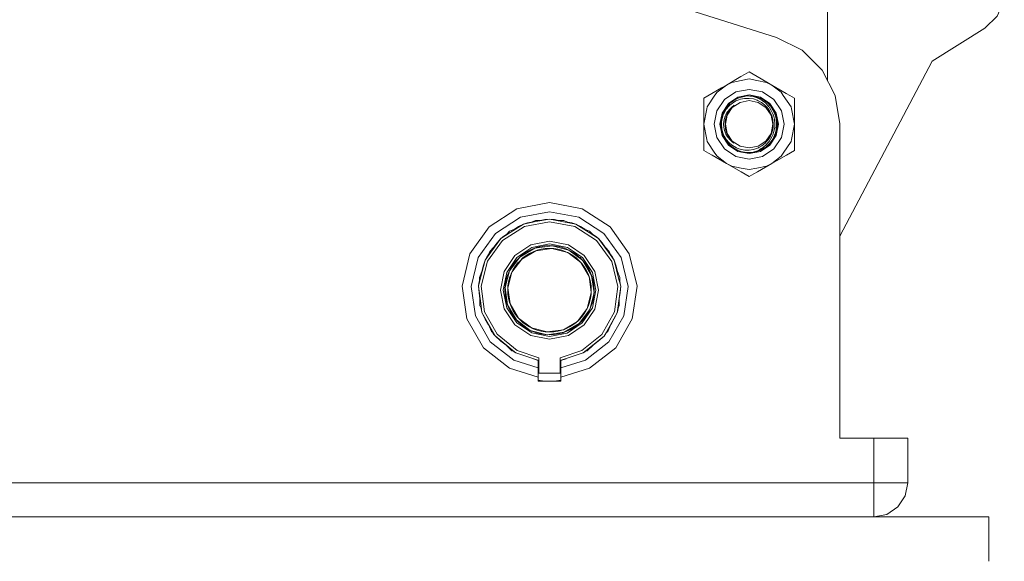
# Model space of a CAD drawing. Header units: millimetres. Extents: x 53056 to 116131, y -669674 to -625124.
# Tile 228 of 256: x 66533 to 66671, y -634500 to -634425. Entities that reach past the tile are written whole.
import ezdxf

# ---------------------------------------------------------------- set-up
doc = ezdxf.new("R2010")
doc.units = ezdxf.units.MM
doc.header["$MEASUREMENT"] = 0
doc.linetypes.add('DGN Style 1', pattern=[536.199087, 0.892178, -535.306909])
doc.linetypes.add('DGN Style 3', pattern=[1249.049455, 892.178182, -356.871273])
doc.layers.add('Side Cradle Tower Platform', color=7, linetype='Continuous', lineweight=0)

# ---------------------------------------------------------------- blocks, each defined once
blk = doc.blocks.new('*U55')
at = {"layer": 'Side Cradle Tower Platform', "color": 7, "linetype": 'DGN Style 3', "lineweight": 0}
blk.add_line((-17948.07, 13062.87), (-17948.07, 12966.3), dxfattribs=at)
at = {"layer": 'Side Cradle Tower Platform', "color": 7, "linetype": 'Continuous', "lineweight": 0}
for p, q in [((-18047.21, 13001.42), (-17955.24, 12972.36)), ((-17933.42, 12969.03), (-17926.06, 12973.66)), ((-17955.24, 12972.36), (-17951.66, 12970.57)), ((-17946.37, 12944.53), (-17933.42, 12969.03)), ((-17959.07, 12967.52), (-17957.93, 12966.87)), ((-17962.92, 12965.29), (-17962.24, 12965.69)), ((-17962.24, 12965.69), (-17960.22, 12966.86)), ((-17955.89, 12965.69), (-17956.64, 12966.06)), ((-17956.57, 12966.08), (-17955.89, 12965.69)), ((-17956.57, 12966.08), (-17956.57, 12966.08)), ((-17953.87, 12964.52), (-17955.89, 12965.69)), ((-17955.89, 12965.69), (-17954.58, 12964.68)), ((-17955.89, 12965.69), (-17953.87, 12964.52)), ((-17964.27, 12964.52), (-17965.42, 12963.86)), ((-17964.27, 12964.52), (-17962.92, 12965.29)), ((-17958.98, 12964.14), (-17959.34, 12964.15)), ((-17961.15, 12963.57), (-17961.15, 12963.57)), ((-17961.15, 12963.57), (-17961.15, 12963.57)), ((-17960.48, 12963.88), (-17960.67, 12963.82)), ((-17959.07, 12963.51), (-17960.34, 12963.26)), ((-17957.51, 12963.84), (-17957.55, 12963.86)), ((-17957.5, 12963.83), (-17957.55, 12963.86)), ((-17956.64, 12963.33), (-17957.29, 12963.74)), ((-17956.79, 12963.18), (-17957.25, 12963.53)), ((-17956.91, 12963.52), (-17957.09, 12963.62)), ((-17956.9, 12963.51), (-17956.91, 12963.52)), ((-17956.64, 12963.33), (-17956.65, 12963.34)), ((-17956.36, 12963.04), (-17956.64, 12963.33)), ((-17956.31, 12963.04), (-17956.44, 12963.16)), ((-17954.54, 12962.06), (-17955.61, 12963.65)), ((-17952.72, 12963.86), (-17952.72, 12962.54)), ((-17965.42, 12960.19), (-17965.42, 12962.55)), ((-17965.42, 12960.19), (-17964.98, 12962.37)), ((-17962.75, 12961.64), (-17962.84, 12961.41)), ((-17962.16, 12962.67), (-17962.16, 12962.67)), ((-17962.16, 12962.67), (-17962.16, 12962.67)), ((-17955.93, 12962.63), (-17955.94, 12962.64)), ((-17955.41, 12961.7), (-17955.61, 12962.14)), ((-17955.25, 12961.22), (-17955.32, 12961.49)), ((-17962.97, 12960.89), (-17962.97, 12960.89)), ((-17952.72, 12960.19), (-17953.14, 12958.04)), ((-17952.72, 12960.98), (-17952.72, 12960.19)), ((-17952.72, 12957.86), (-17952.72, 12960.19)), ((-17946.37, 12960.25), (-17946.37, 12916.25)), ((-17962.72, 12958.67), (-17962.62, 12958.42)), ((-17962.7, 12958.62), (-17962.71, 12958.64)), ((-17962.21, 12958.98), (-17962.17, 12958.91)), ((-17955.41, 12958.69), (-17955.41, 12958.69)), ((-17965.42, 12956.52), (-17965.42, 12957.84)), ((-17961.14, 12957.53), (-17961.39, 12957.7)), ((-17956.62, 12957.07), (-17956.4, 12957.25)), ((-17956.58, 12957.11), (-17956.4, 12957.25)), ((-17956.27, 12957.39), (-17956.25, 12957.41)), ((-17956.24, 12957.42), (-17956.25, 12957.41)), ((-17955.91, 12957.78), (-17955.57, 12958.31)), ((-17952.72, 12957.86), (-17952.72, 12957.29)), ((-17964.75, 12956.14), (-17965.42, 12956.52)), ((-17965.42, 12956.52), (-17964.75, 12956.14)), ((-17959.09, 12956.56), (-17959.07, 12956.56)), ((-17959.07, 12956.08), (-17957.49, 12956.39)), ((-17958.87, 12956.23), (-17958.62, 12956.25)), ((-17957.55, 12956.52), (-17957.5, 12956.54)), ((-17957.29, 12956.64), (-17956.64, 12957.05)), ((-17957.1, 12956.75), (-17956.91, 12956.86)), ((-17956.9, 12956.86), (-17956.8, 12956.93)), ((-17956.74, 12956.97), (-17956.64, 12957.05)), ((-17952.72, 12956.52), (-17953.85, 12955.87)), ((-17952.72, 12956.52), (-17953.85, 12955.87)), ((-17964.26, 12955.86), (-17962.24, 12954.69)), ((-17962.24, 12954.69), (-17963.56, 12955.7)), ((-17961.56, 12954.3), (-17962.24, 12954.69)), ((-17957.91, 12953.52), (-17955.89, 12954.69)), ((-17955.89, 12954.69), (-17957.91, 12953.52)), ((-17955.89, 12954.69), (-17956.64, 12954.32)), ((-17955.21, 12955.08), (-17955.89, 12954.69)), ((-17959.07, 12952.86), (-17960.2, 12953.51)), ((-17959.07, 12952.86), (-17960.2, 12953.51)), ((-17958.4, 12953.24), (-17959.07, 12952.86)), ((-17991.34, 12945.87), (-17990.68, 12946.22)), ((-17990.68, 12946.22), (-17990.1, 12946.39)), ((-17987, 12946.92), (-17987.67, 12946.85)), ((-17986.33, 12946.85), (-17987, 12946.92)), ((-17983.32, 12946.21), (-17983.9, 12946.38)), ((-17982.66, 12945.86), (-17983.32, 12946.21)), ((-17993.84, 12944.2), (-17994.36, 12943.58)), ((-17993.43, 12944.54), (-17993.84, 12944.2)), ((-17980.16, 12944.19), (-17980.57, 12944.53)), ((-17979.64, 12943.57), (-17980.16, 12944.19)), ((-17989.63, 12943.3), (-17991.86, 12941.81)), ((-17996.04, 12941.17), (-17996.31, 12940.33)), ((-17995.81, 12941.57), (-17996.04, 12941.17)), ((-17990.84, 12942.04), (-17990.8, 12941.81)), ((-17982.59, 12941.65), (-17982.68, 12941.35)), ((-17977.97, 12941.15), (-17978.19, 12941.56)), ((-17977.7, 12940.31), (-17977.96, 12941.15)), ((-17996.91, 12937.93), (-17996.96, 12937.53)), ((-17996.96, 12937.53), (-17996.88, 12936.59)), ((-17993.23, 12937.31), (-17993.42, 12937.32)), ((-17980.59, 12936.58), (-17980.78, 12936.59)), ((-17977.13, 12936.57), (-17977.05, 12937.51)), ((-17977.05, 12937.51), (-17977.1, 12937.91)), ((-17974.75, 12937.52), (-17975.42, 12932.92)), ((-17996.56, 12934.13), (-17996.47, 12933.81)), ((-17996.47, 12933.81), (-17996.01, 12932.91)), ((-17977.55, 12933.8), (-17977.46, 12934.11)), ((-17978.01, 12932.89), (-17977.55, 12933.8)), ((-17995.15, 12931.18), (-17995.15, 12931.18)), ((-17994.92, 12930.97), (-17995.15, 12931.18)), ((-17989.63, 12931.05), (-17989.53, 12931.28)), ((-17994.64, 12930.54), (-17994.8, 12930.74)), ((-17993.82, 12929.83), (-17994.64, 12930.54)), ((-17994.35, 12930.78), (-17991.55, 12928.51)), ((-17987.01, 12930.46), (-17984.53, 12930.95)), ((-17985.15, 12931.03), (-17985.09, 12930.84)), ((-17980.2, 12929.82), (-17979.38, 12930.53)), ((-17979.38, 12930.53), (-17979.22, 12930.73)), ((-17991.55, 12928.51), (-17988.51, 12927.48)), ((-17981.97, 12928.39), (-17981.73, 12928.48)), ((-17988.59, 12926.07), (-17992.03, 12927.17)), ((-17991.9, 12928.27), (-17991.74, 12928.17)), ((-17989.27, 12927.35), (-17988.59, 12927.09)), ((-17988.59, 12927.09), (-17988.6, 12927.1)), ((-17988.59, 12927.09), (-17988.59, 12926.07)), ((-17988.51, 12927.48), (-17988.52, 12925.33)), ((-17988.51, 12927.09), (-17988.52, 12927.1)), ((-17982.29, 12928.16), (-17985.52, 12927.09)), ((-17985.52, 12925.33), (-17985.52, 12927.48)), ((-17985.42, 12927.09), (-17984.7, 12927.36)), ((-17985.41, 12927.1), (-17985.42, 12927.09)), ((-17985.42, 12926.07), (-17985.42, 12927.09)), ((-17982.13, 12928.26), (-17982.29, 12928.16)), ((-17988.59, 12924.95), (-17988.59, 12926.07)), ((-17985.42, 12926.07), (-17985.42, 12924.95)), ((-17988.59, 12924.78), (-17988.59, 12924.95)), ((-17988.59, 12924.2), (-17988.59, 12924.78)), ((-17987.72, 12924.2), (-17988.59, 12924.37)), ((-17988.59, 12924.2), (-17985.42, 12924.2)), ((-17985.52, 12925.33), (-17988.52, 12925.33)), ((-17985.42, 12924.37), (-17986.31, 12924.2)), ((-17985.42, 12924.95), (-17985.42, 12924.78)), ((-17985.42, 12924.78), (-17985.42, 12924.2)), ((-17946.37, 12916.25), (-17941.6, 12916.25)), ((-17941.6, 12916.25), (-17941.6, 12909.96)), ((-17936.84, 12916.25), (-17937.2, 12916.25)), ((-17936.84, 12916.25), (-17936.84, 12909.96)), ((-17941.6, 12909.96), (-18069.39, 12909.96)), ((-17937.2, 12909.96), (-17936.84, 12909.96)), ((-17936.84, 12909.96), (-17937.2, 12908.14)), ((-17941.6, 12905.2), (-17941.6, 12905.56))]:
    blk.add_line(p, q, dxfattribs=at)
at = {"layer": 'Side Cradle Tower Platform', "color": 7, "linetype": 'Continuous', "lineweight": 0, "flags": 128}
for points in [[(-17926.06, 12973.66), (-17924.31, 12975.32), (-17923.33, 12977.51)], [(-17951.66, 12970.57), (-17948.82, 12967.76), (-17947, 12964.2), (-17946.37, 12960.25)], [(-17960.22, 12966.86), (-17959.73, 12967.14), (-17959.07, 12967.52)], [(-17964.98, 12962.37), (-17964.93, 12962.62), (-17963.85, 12964.25), (-17963.56, 12964.68), (-17962.24, 12965.69), (-17961.5, 12966.06), (-17960.16, 12966.32), (-17959.07, 12966.54), (-17957.97, 12966.32), (-17956.64, 12966.06)], [(-17962.24, 12965.69), (-17962.92, 12965.29), (-17964.27, 12964.52)], [(-17957.93, 12966.87), (-17956.57, 12966.08), (-17955.89, 12965.69)], [(-17965.42, 12963.86), (-17964.28, 12964.51), (-17964.27, 12964.52)], [(-17955.61, 12963.65), (-17957.19, 12964.71), (-17959.07, 12965.08), (-17960.94, 12964.71), (-17962.53, 12963.65), (-17963.59, 12962.06), (-17963.96, 12960.19), (-17963.59, 12958.32), (-17962.53, 12956.73), (-17960.94, 12955.67), (-17959.07, 12955.3), (-17957.19, 12955.67), (-17955.61, 12956.73), (-17954.54, 12958.32), (-17954.17, 12960.19), (-17954.54, 12962.06)], [(-17957.49, 12956.39), (-17956.16, 12957.28), (-17955.27, 12958.62), (-17954.96, 12960.19), (-17955.27, 12961.76), (-17956.16, 12963.1), (-17957.49, 12963.99), (-17959.07, 12964.3), (-17960.64, 12963.99), (-17961.97, 12963.1), (-17962.86, 12961.76), (-17963.18, 12960.19), (-17962.86, 12958.62), (-17961.97, 12957.28), (-17960.64, 12956.39), (-17959.07, 12956.08)], [(-17959.34, 12964.15), (-17959.34, 12964.15), (-17959.35, 12964.15), (-17959.97, 12964.05), (-17960.48, 12963.88), (-17960.46, 12963.89)], [(-17958.75, 12964.14), (-17959.15, 12964.16), (-17959.17, 12964.16), (-17959.34, 12964.15)], [(-17958.96, 12964.14), (-17958.98, 12964.14), (-17958.62, 12964.13), (-17958.62, 12964.13)], [(-17954.58, 12964.68), (-17954.28, 12964.24), (-17953.2, 12962.62), (-17953.14, 12962.34), (-17952.72, 12960.19)], [(-17952.72, 12963.86), (-17953.38, 12964.24), (-17953.87, 12964.52)], [(-17965.42, 12962.55), (-17965.42, 12963.09), (-17965.42, 12963.86)], [(-17959.07, 12956.56), (-17958.43, 12956.66), (-17957.87, 12956.85), (-17957.77, 12956.9), (-17957.72, 12956.93), (-17957.29, 12957.17), (-17956.83, 12957.53), (-17956.67, 12957.71), (-17956.63, 12957.76), (-17956.4, 12958.02), (-17956.09, 12958.51), (-17955.95, 12958.86), (-17955.93, 12958.89), (-17955.84, 12959.12), (-17955.72, 12959.67), (-17955.68, 12960.19), (-17955.74, 12960.84), (-17955.88, 12961.38), (-17955.93, 12961.49), (-17955.94, 12961.52), (-17956.15, 12961.98), (-17956.46, 12962.44), (-17956.63, 12962.62), (-17956.67, 12962.67), (-17956.91, 12962.92), (-17957.35, 12963.25), (-17957.72, 12963.44), (-17957.78, 12963.47), (-17957.94, 12963.56), (-17958.47, 12963.73), (-17959.07, 12963.82), (-17959.12, 12963.82), (-17959.73, 12963.8), (-17960.29, 12963.69), (-17960.49, 12963.62), (-17960.52, 12963.6), (-17960.91, 12963.45), (-17961.41, 12963.16), (-17961.75, 12962.87), (-17961.77, 12962.86), (-17961.91, 12962.73), (-17962.28, 12962.29), (-17962.61, 12961.72), (-17962.63, 12961.67), (-17962.64, 12961.66), (-17962.81, 12961.19), (-17962.93, 12960.55), (-17962.95, 12960.19), (-17962.89, 12959.54), (-17962.8, 12959.15), (-17962.63, 12958.72), (-17962.63, 12958.72), (-17962.56, 12958.54), (-17962.27, 12958.07), (-17961.84, 12957.57), (-17961.77, 12957.52), (-17961.75, 12957.5), (-17961.41, 12957.22), (-17960.83, 12956.89), (-17960.52, 12956.77), (-17960.49, 12956.76), (-17960.31, 12956.69), (-17959.65, 12956.57), (-17959.12, 12956.56), (-17959.09, 12956.56)], [(-17961.39, 12957.7), (-17961.48, 12957.78), (-17961.71, 12957.99), (-17962.02, 12958.35), (-17962.08, 12958.43), (-17962.31, 12958.81), (-17962.32, 12958.84), (-17962.51, 12959.32), (-17962.55, 12959.53), (-17962.61, 12959.78), (-17962.63, 12960.19), (-17962.63, 12960.32), (-17962.57, 12960.82), (-17962.56, 12960.85), (-17962.41, 12961.34), (-17962.31, 12961.53), (-17962.17, 12961.82), (-17962.02, 12962.02), (-17961.83, 12962.27), (-17961.6, 12962.5), (-17961.47, 12962.59), (-17961.14, 12962.85)], [(-17961.14, 12962.84), (-17961.14, 12962.85), (-17961.4, 12962.62), (-17961.44, 12962.57), (-17961.74, 12962.23), (-17961.92, 12961.94), (-17962.07, 12961.71), (-17962.17, 12961.47), (-17962.27, 12961.23), (-17962.36, 12960.8), (-17962.4, 12960.63), (-17962.43, 12960.19), (-17962.43, 12960.11), (-17962.37, 12959.58), (-17962.36, 12959.5), (-17962.21, 12958.98)], [(-17960.34, 12963.26), (-17961.42, 12962.54), (-17962.14, 12961.46), (-17962.39, 12960.19), (-17962.14, 12958.92), (-17961.42, 12957.84), (-17960.34, 12957.12), (-17959.07, 12956.87), (-17957.79, 12957.12), (-17956.72, 12957.84), (-17955.99, 12958.92), (-17955.74, 12960.19), (-17955.99, 12961.46), (-17956.72, 12962.54), (-17957.79, 12963.26), (-17959.07, 12963.51)], [(-17960.98, 12963.65), (-17961.15, 12963.57), (-17961.22, 12963.52), (-17961.79, 12963.08), (-17961.8, 12963.07), (-17961.96, 12962.89), (-17962.22, 12962.6), (-17962.16, 12962.67), (-17962.02, 12962.82)], [(-17961.77, 12963.09), (-17961.79, 12963.08), (-17961.66, 12963.19), (-17961.36, 12963.41)], [(-17960.67, 12963.82), (-17960.67, 12963.82), (-17960.77, 12963.77), (-17961.22, 12963.52), (-17961.21, 12963.53)], [(-17960.12, 12964), (-17960.5, 12963.89), (-17960.67, 12963.82)], [(-17959.96, 12964.06), (-17959.97, 12964.05), (-17959.89, 12964.07), (-17959.9, 12964.07)], [(-17959.9, 12964.07), (-17959.89, 12964.07), (-17959.72, 12964.09)], [(-17958.62, 12964.13), (-17958.55, 12964.13), (-17958.56, 12964.13)], [(-17957.25, 12963.53), (-17957.36, 12963.6), (-17957.56, 12963.71), (-17957.92, 12963.9), (-17958.62, 12964.13), (-17957.88, 12963.91), (-17957.29, 12963.74)], [(-17957.29, 12956.64), (-17957.88, 12956.47), (-17958.62, 12956.25), (-17957.89, 12956.49), (-17957.56, 12956.67), (-17957.36, 12956.78), (-17957.3, 12956.81), (-17956.72, 12957.27), (-17956.44, 12957.58), (-17956.33, 12957.7), (-17956.25, 12957.79), (-17955.87, 12958.41), (-17955.72, 12958.8), (-17955.68, 12958.88), (-17955.63, 12959.03), (-17955.48, 12959.72), (-17955.45, 12960.19), (-17955.52, 12960.9), (-17955.67, 12961.48), (-17955.68, 12961.5), (-17955.71, 12961.58), (-17955.96, 12962.14), (-17956.28, 12962.63), (-17956.33, 12962.68), (-17956.44, 12962.8), (-17956.79, 12963.18)], [(-17957.87, 12963.97), (-17958.55, 12964.13), (-17958.56, 12964.13)], [(-17957.29, 12963.74), (-17957.29, 12963.74), (-17957.65, 12963.89), (-17957.83, 12963.96), (-17957.87, 12963.97), (-17957.87, 12963.97)], [(-17957.55, 12963.86), (-17957.55, 12963.86), (-17957.56, 12963.86), (-17957.71, 12963.91)], [(-17957.45, 12963.8), (-17957.5, 12963.83), (-17957.49, 12963.82)], [(-17956.65, 12963.34), (-17957.26, 12963.72), (-17957.29, 12963.74)], [(-17956.75, 12963.4), (-17956.91, 12963.52), (-17956.81, 12963.45)], [(-17956.64, 12957.05), (-17956.36, 12957.34), (-17956.16, 12957.55), (-17956.12, 12957.59), (-17955.76, 12958.12), (-17955.51, 12958.66), (-17955.45, 12958.79), (-17955.44, 12958.8), (-17955.28, 12959.43), (-17955.21, 12960.19), (-17955.27, 12960.93), (-17955.43, 12961.55), (-17955.45, 12961.59), (-17955.51, 12961.72), (-17955.74, 12962.23), (-17956.09, 12962.76), (-17956.16, 12962.83), (-17956.36, 12963.04)], [(-17956.44, 12963.16), (-17956.44, 12963.16), (-17956.6, 12963.28)], [(-17956.25, 12962.96), (-17956.27, 12962.99), (-17956.44, 12963.16)], [(-17955.94, 12962.64), (-17956.25, 12962.96), (-17956.25, 12962.96)], [(-17962.84, 12961.41), (-17963, 12960.72), (-17962.99, 12960.74)], [(-17962.81, 12961.49), (-17962.81, 12961.5), (-17962.84, 12961.41)], [(-17962.73, 12961.68), (-17962.75, 12961.64), (-17962.81, 12961.5), (-17962.81, 12961.49)], [(-17962.2, 12962.62), (-17962.22, 12962.6), (-17962.6, 12962), (-17962.7, 12961.76), (-17962.75, 12961.64), (-17962.74, 12961.67)], [(-17962.59, 12962.02), (-17962.6, 12962), (-17962.52, 12962.15), (-17962.32, 12962.45)], [(-17955.82, 12962.47), (-17955.82, 12962.47), (-17955.94, 12962.64), (-17955.61, 12962.14), (-17955.61, 12962.14)], [(-17955.71, 12962.29), (-17955.82, 12962.47), (-17955.82, 12962.47)], [(-17955.61, 12962.14), (-17955.52, 12961.96), (-17955.52, 12961.97)], [(-17955.41, 12961.7), (-17955.44, 12961.76), (-17955.52, 12961.96), (-17955.52, 12961.97)], [(-17955.1, 12960.19), (-17955.1, 12960.19), (-17955.16, 12960.9), (-17955.32, 12961.49), (-17955.41, 12961.69), (-17955.41, 12961.7), (-17955.41, 12961.7)], [(-17955.32, 12961.49), (-17955.26, 12961.3), (-17955.16, 12960.91)], [(-17952.72, 12962.54), (-17952.72, 12960.98), (-17952.72, 12960.19)], [(-17965.42, 12957.84), (-17965.42, 12959.4), (-17965.42, 12960.19)], [(-17964.99, 12958.04), (-17964.99, 12958.04), (-17965.42, 12960.19)], [(-17962.88, 12961.23), (-17962.97, 12960.89), (-17963, 12960.72), (-17963.04, 12960.19), (-17962.97, 12959.49), (-17962.97, 12959.49)], [(-17955.29, 12958.97), (-17955.15, 12959.58), (-17955.1, 12960.19)], [(-17955.16, 12960.9), (-17955.16, 12960.89), (-17955.1, 12960.19)], [(-17955.15, 12959.58), (-17955.12, 12959.79), (-17955.1, 12960.19)], [(-17962.97, 12959.49), (-17962.97, 12959.48), (-17962.88, 12959.11)], [(-17962.97, 12959.49), (-17962.88, 12959.08), (-17962.74, 12958.74), (-17962.7, 12958.62), (-17962.62, 12958.42), (-17962.31, 12957.91), (-17961.96, 12957.49)], [(-17962.88, 12959.08), (-17962.82, 12958.89), (-17962.75, 12958.74), (-17962.7, 12958.62)], [(-17962.17, 12958.91), (-17961.94, 12958.43), (-17961.93, 12958.43), (-17961.59, 12957.96), (-17961.44, 12957.82), (-17961.14, 12957.53)], [(-17955.76, 12959.46), (-17955.74, 12959.52), (-17955.74, 12959.56)], [(-17955.57, 12958.31), (-17955.47, 12958.5), (-17955.43, 12958.62), (-17955.41, 12958.68), (-17955.39, 12958.75)], [(-17955.57, 12958.31), (-17955.41, 12958.68), (-17955.41, 12958.69)], [(-17955.41, 12958.69), (-17955.29, 12958.97), (-17955.29, 12958.97)], [(-17955.29, 12958.97), (-17955.23, 12959.17), (-17955.23, 12959.16)], [(-17955.23, 12959.16), (-17955.23, 12959.17), (-17955.15, 12959.58)], [(-17963.56, 12955.7), (-17963.85, 12956.14), (-17964.93, 12957.76), (-17964.99, 12958.04)], [(-17962.62, 12958.42), (-17962.52, 12958.24), (-17962.32, 12957.91)], [(-17962.31, 12957.91), (-17962.19, 12957.74), (-17961.96, 12957.49)], [(-17961.96, 12957.49), (-17961.96, 12957.49), (-17961.85, 12957.36), (-17961.8, 12957.32), (-17961.8, 12957.32)], [(-17961.8, 12957.32), (-17961.7, 12957.22), (-17961.4, 12956.98)], [(-17961.8, 12957.32), (-17961.4, 12956.98), (-17960.77, 12956.61)], [(-17956.4, 12957.25), (-17956.27, 12957.39), (-17956.33, 12957.33)], [(-17956.25, 12957.41), (-17955.91, 12957.78), (-17955.91, 12957.78)], [(-17955.91, 12957.78), (-17955.79, 12957.95), (-17955.8, 12957.94)], [(-17953.14, 12958.04), (-17953.2, 12957.76), (-17954.28, 12956.14), (-17954.58, 12955.7), (-17955.89, 12954.69)], [(-17955.8, 12957.94), (-17955.79, 12957.95), (-17955.57, 12958.31)], [(-17952.72, 12956.52), (-17952.72, 12957.29), (-17952.72, 12957.86)], [(-17964.75, 12956.14), (-17964.75, 12956.14), (-17964.26, 12955.86)], [(-17961.4, 12956.98), (-17961.22, 12956.86), (-17960.77, 12956.61)], [(-17960.77, 12956.6), (-17960.64, 12956.55), (-17960.57, 12956.52), (-17960.21, 12956.39)], [(-17960.77, 12956.6), (-17960.48, 12956.49), (-17960.21, 12956.39), (-17959.49, 12956.24), (-17959.34, 12956.24), (-17958.98, 12956.23), (-17958.87, 12956.23)], [(-17960.21, 12956.39), (-17960, 12956.33), (-17959.49, 12956.24)], [(-17959.49, 12956.24), (-17959.34, 12956.24), (-17959.28, 12956.23), (-17959.15, 12956.23), (-17958.87, 12956.23)], [(-17958.87, 12956.23), (-17958.67, 12956.24), (-17958.62, 12956.25)], [(-17958.62, 12956.25), (-17958.62, 12956.25), (-17957.95, 12956.38), (-17957.87, 12956.41), (-17957.65, 12956.5), (-17957.36, 12956.61), (-17957.29, 12956.64), (-17956.74, 12956.97)], [(-17957.75, 12956.46), (-17957.55, 12956.52), (-17957.55, 12956.52), (-17957.55, 12956.52)], [(-17957.55, 12956.52), (-17957.5, 12956.55), (-17957.46, 12956.57)], [(-17957.07, 12956.77), (-17956.9, 12956.86), (-17956.82, 12956.92)], [(-17953.85, 12955.87), (-17955.21, 12955.08), (-17955.89, 12954.69)], [(-17960.2, 12953.51), (-17961.56, 12954.3), (-17962.24, 12954.69)], [(-17956.64, 12954.32), (-17957.97, 12954.06), (-17959.07, 12953.84), (-17960.16, 12954.06), (-17961.5, 12954.32), (-17962.24, 12954.69)], [(-17959.07, 12952.86), (-17958.4, 12953.24), (-17957.91, 12953.52)], [(-17988.59, 12924.78), (-17992.61, 12926.04), (-17996.27, 12928.9), (-17998.6, 12932.92), (-17999.26, 12937.52), (-17998.17, 12942.04), (-17995.48, 12945.82), (-17991.57, 12948.34), (-17987.01, 12949.22), (-17982.44, 12948.34), (-17978.54, 12945.82), (-17975.84, 12942.04), (-17974.75, 12937.52)], [(-17992.03, 12927.17), (-17995.31, 12929.74), (-17997.4, 12933.34), (-17997.99, 12937.46), (-17997.01, 12941.51), (-17994.6, 12944.91), (-17991.1, 12947.16), (-17987.01, 12947.95), (-17982.92, 12947.16), (-17979.41, 12944.91), (-17977, 12941.51), (-17976.02, 12937.46), (-17976.62, 12933.34), (-17978.7, 12929.74), (-17981.98, 12927.17), (-17985.42, 12926.07)], [(-17991.74, 12928.17), (-17992.17, 12928.52), (-17994.64, 12930.54), (-17995.01, 12931.2), (-17996.47, 12933.81), (-17996.6, 12934.76), (-17996.96, 12937.53), (-17996.67, 12938.66), (-17996.04, 12941.17), (-17995.24, 12942.27), (-17993.84, 12944.2), (-17992.52, 12945.05), (-17990.68, 12946.22), (-17988.94, 12946.55), (-17987, 12946.92), (-17985.06, 12946.54), (-17983.32, 12946.21), (-17981.48, 12945.04), (-17980.16, 12944.19), (-17978.76, 12942.26), (-17977.97, 12941.15), (-17977.34, 12938.64), (-17977.05, 12937.51), (-17977.42, 12934.75), (-17977.55, 12933.8), (-17979.01, 12931.19), (-17979.38, 12930.53), (-17981.86, 12928.51), (-17982.29, 12928.16)], [(-17985.52, 12927.48), (-17982.47, 12928.5), (-17979.67, 12930.77), (-17977.91, 12933.92), (-17977.43, 12937.49), (-17978.31, 12940.99), (-17980.42, 12943.92), (-17983.46, 12945.86), (-17987, 12946.54), (-17990.54, 12945.86), (-17993.58, 12943.93), (-17995.7, 12941), (-17996.58, 12937.51), (-17996.11, 12933.93), (-17994.35, 12930.78)], [(-17989.55, 12946.49), (-17990.1, 12946.39), (-17990.1, 12946.39)], [(-17988.97, 12946.73), (-17988.98, 12946.73), (-17989.55, 12946.49)], [(-17988.28, 12946.73), (-17988.98, 12946.73), (-17988.98, 12946.73)], [(-17987.67, 12946.85), (-17987.67, 12946.85), (-17988.28, 12946.73)], [(-17985.72, 12946.73), (-17986.12, 12946.81), (-17986.33, 12946.85), (-17986.33, 12946.85)], [(-17985.04, 12946.73), (-17985.04, 12946.73), (-17985.72, 12946.73)], [(-17984.45, 12946.49), (-17985.04, 12946.73), (-17985.03, 12946.73)], [(-17983.89, 12946.38), (-17983.9, 12946.38), (-17984.45, 12946.49)], [(-17992.61, 12945.21), (-17992.61, 12945.21), (-17993.01, 12944.81)], [(-17991.91, 12945.5), (-17992.61, 12945.21), (-17992.61, 12945.21)], [(-17991.33, 12945.87), (-17991.34, 12945.87), (-17991.92, 12945.5)], [(-17982.09, 12945.5), (-17982.66, 12945.86), (-17982.66, 12945.86)], [(-17981.4, 12945.21), (-17981.4, 12945.21), (-17982.1, 12945.5)], [(-17981, 12944.8), (-17981.4, 12945.21), (-17981.4, 12945.21)], [(-17994.36, 12943.58), (-17994.36, 12943.58), (-17994.8, 12942.98)], [(-17991.86, 12941.81), (-17993.35, 12939.58), (-17993.88, 12936.95), (-17993.36, 12934.33), (-17991.87, 12932.09), (-17989.64, 12930.6), (-17987.01, 12930.08), (-17984.38, 12930.6), (-17982.15, 12932.09), (-17980.66, 12934.31), (-17980.14, 12936.94), (-17980.66, 12939.57), (-17982.14, 12941.8), (-17984.37, 12943.29), (-17987, 12943.82), (-17989.63, 12943.3)], [(-17993.01, 12944.81), (-17993.43, 12944.54), (-17993.43, 12944.54)], [(-17980.57, 12944.53), (-17980.57, 12944.53), (-17981, 12944.8)], [(-17979.21, 12942.98), (-17979.64, 12943.57), (-17979.64, 12943.57)], [(-17995.37, 12942.4), (-17995.37, 12942.39), (-17995.56, 12941.93)], [(-17994.8, 12942.98), (-17995.37, 12942.39), (-17995.37, 12942.39)], [(-17984.53, 12930.95), (-17982.42, 12932.36), (-17981.01, 12934.46), (-17980.52, 12936.94), (-17981.01, 12939.43), (-17982.41, 12941.53), (-17984.52, 12942.94), (-17987, 12943.44), (-17989.48, 12942.95), (-17991.59, 12941.54), (-17993, 12939.44), (-17993.5, 12936.95), (-17993, 12934.47), (-17991.6, 12932.36), (-17989.5, 12930.96), (-17987.01, 12930.46)], [(-17984.29, 12942.56), (-17986.65, 12943.17), (-17989.06, 12942.84), (-17991.16, 12941.6), (-17992.62, 12939.66), (-17993.23, 12937.31), (-17992.89, 12934.9), (-17991.66, 12932.8), (-17989.72, 12931.33), (-17987.36, 12930.72), (-17984.95, 12931.06), (-17982.86, 12932.29), (-17981.39, 12934.24), (-17980.78, 12936.59), (-17981.12, 12939), (-17982.35, 12941.1), (-17984.29, 12942.56)], [(-17986.67, 12942.79), (-17984.46, 12942.22), (-17982.64, 12940.84), (-17981.48, 12938.88), (-17981.16, 12936.61), (-17981.73, 12934.4), (-17983.11, 12932.58), (-17985.08, 12931.42), (-17987.34, 12931.1), (-17989.55, 12931.68), (-17991.38, 12933.05), (-17992.53, 12935.02), (-17992.85, 12937.28), (-17992.28, 12939.5), (-17990.9, 12941.32), (-17988.93, 12942.48), (-17986.67, 12942.79)], [(-17978.64, 12942.4), (-17978.64, 12942.39), (-17979.21, 12942.98)], [(-17978.45, 12941.92), (-17978.64, 12942.39), (-17978.64, 12942.39)], [(-17995.56, 12941.93), (-17995.81, 12941.57), (-17995.81, 12941.57)], [(-17978.19, 12941.56), (-17978.19, 12941.56), (-17978.21, 12941.59), (-17978.45, 12941.92)], [(-17996.5, 12939.56), (-17996.83, 12938.73), (-17996.83, 12938.73)], [(-17996.3, 12940.33), (-17996.31, 12940.33), (-17996.5, 12939.55)], [(-17977.51, 12939.55), (-17977.7, 12940.31), (-17977.7, 12940.31)], [(-17977.18, 12938.73), (-17977.18, 12938.73), (-17977.51, 12939.55)], [(-17996.82, 12938.29), (-17996.91, 12937.93), (-17996.91, 12937.92)], [(-17996.83, 12938.73), (-17996.83, 12938.73), (-17996.82, 12938.29)], [(-17977.19, 12938.28), (-17977.18, 12938.73), (-17977.19, 12938.73)], [(-17977.1, 12937.91), (-17977.1, 12937.91), (-17977.19, 12938.28)], [(-17996.88, 12936.59), (-17996.88, 12936.59), (-17996.77, 12935.74)], [(-17977.24, 12935.74), (-17977.13, 12936.57), (-17977.13, 12936.57)], [(-17996.77, 12935.75), (-17996.75, 12934.79), (-17996.75, 12934.78)], [(-17977.26, 12934.79), (-17977.26, 12934.79), (-17977.24, 12935.74)], [(-17996.75, 12934.79), (-17996.75, 12934.79), (-17996.6, 12934.44)], [(-17996.6, 12934.44), (-17996.56, 12934.13), (-17996.56, 12934.13)], [(-17977.46, 12934.11), (-17977.46, 12934.11), (-17977.42, 12934.44)], [(-17977.42, 12934.43), (-17977.26, 12934.79), (-17977.26, 12934.79)], [(-17996.01, 12932.91), (-17996.01, 12932.91), (-17995.57, 12932.12)], [(-17975.42, 12932.92), (-17977.74, 12928.9), (-17981.4, 12926.04), (-17985.42, 12924.78)], [(-17978.44, 12932.12), (-17978.01, 12932.89), (-17978.01, 12932.9)], [(-17995.57, 12932.13), (-17995.15, 12931.18), (-17995.16, 12931.19)], [(-17979.09, 12930.96), (-17978.86, 12931.18), (-17978.86, 12931.19)], [(-17978.86, 12931.18), (-17978.86, 12931.18), (-17978.44, 12932.13)], [(-17994.93, 12930.97), (-17994.8, 12930.74), (-17994.8, 12930.74)], [(-17993.83, 12929.84), (-17993.82, 12929.83), (-17993.09, 12929.24)], [(-17980.92, 12929.24), (-17980.2, 12929.82), (-17980.2, 12929.82)], [(-17979.22, 12930.73), (-17979.22, 12930.73), (-17979.09, 12930.96)], [(-17992.28, 12928.48), (-17992.29, 12928.48), (-17993.1, 12929.24)], [(-17992.29, 12928.48), (-17992.29, 12928.48), (-17992.05, 12928.39)], [(-17992.05, 12928.39), (-17991.9, 12928.27), (-17991.9, 12928.27)], [(-17982.13, 12928.26), (-17982.13, 12928.26), (-17981.97, 12928.39)], [(-17981.72, 12928.48), (-17981.73, 12928.48), (-17980.91, 12929.24)], [(-17991.74, 12928.17), (-17991.74, 12928.17), (-17988.51, 12927.09)], [(-17990.65, 12927.81), (-17990.64, 12927.81), (-17990.64, 12927.81)], [(-17983.39, 12927.8), (-17983.39, 12927.8), (-17983.38, 12927.8)], [(-17937.2, 12916.25), (-17938.24, 12916.25), (-17939.78, 12916.25), (-17941.6, 12916.25)], [(-17941.6, 12905.56), (-17941.6, 12906.59), (-17941.6, 12908.14), (-17941.6, 12909.96), (-17941.6, 12909.96)], [(-17941.6, 12909.96), (-17939.78, 12909.96), (-17938.24, 12909.96), (-17937.2, 12909.96)], [(-17937.2, 12908.14), (-17938.24, 12906.59), (-17939.78, 12905.56), (-17941.6, 12905.2)], [(-18075.5, 12898.98), (-18075.5, 12905.2), (-17925.5, 12905.2), (-17925.5, 12898.98)]]:
    blk.add_lwpolyline(points, dxfattribs=at)
at = {"layer": 'Side Cradle Tower Platform', "color": 7, "linetype": 'Continuous', "lineweight": 0, "extrusion": (0, 0, -1)}
blk.add_arc((17987.01, 12936.95), 6.24, 0, 360, dxfattribs=at)
at = {"layer": 'Side Cradle Tower Platform', "color": 7, "linetype": 'Continuous', "lineweight": 0}
blk.add_arc((-17987.01, 12936.95), 5.85, 0, 360, dxfattribs=at)

msp = doc.modelspace()

# ---------------------------------------------------------------- block references
at = {"color": 7, "linetype": 'DGN Style 1', "lineweight": 0}
msp.add_blockref('*U55', (84593.95, -647399.35), dxfattribs=at)

doc.saveas('drawing.dxf')
